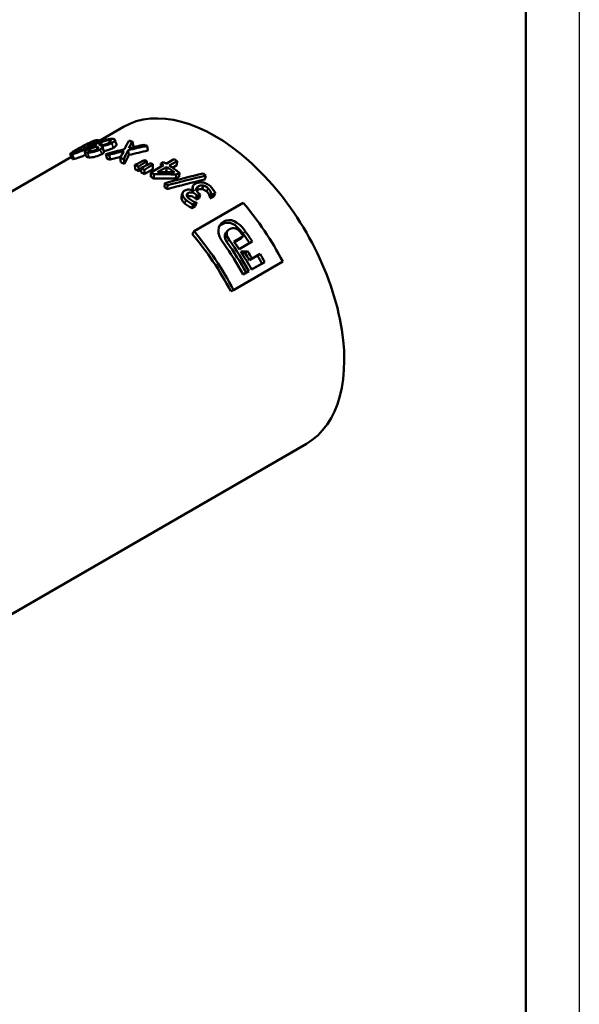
# Model space of a CAD drawing. Header units: millimetres. Extents: x -134 to 755, y -69 to 356.
# Tile 5 of 12: x 158 to 210, y 62 to 154. Entities that reach past the tile are written whole.
import ezdxf

# ---------------------------------------------------------------- set-up
doc = ezdxf.new("R2010")
doc.units = ezdxf.units.MM
for name, color, linetype, lineweight in [('Видимые тонкие (ГОСТ)', 7, 'Continuous', 35), ('Видимый контур (ГОСТ)', 7, 'Continuous', 50), ('Кромка (ГОСТ)', 7, 'Continuous', 50)]:
    doc.layers.add(name, color=color, linetype=linetype, lineweight=lineweight)

# ---------------------------------------------------------------- blocks, each defined once
blk = doc.blocks.new('Рамки ГОСТ_ граница 297x210')
at = {"layer": 'Кромка (ГОСТ)', "lineweight": 25}
blk.add_line((210, 297), (210, 0), dxfattribs=at)
at = {"layer": 'Кромка (ГОСТ)'}
blk.add_line((205, 5), (205, 292), dxfattribs=at)

msp = doc.modelspace()

# ---------------------------------------------------------------- linework, layer by layer
at = {"layer": 'Видимые тонкие (ГОСТ)'}
for p, q in [((164.211, 142.482), (164.128, 142.663)), ((164.662, 142.767), (164.623, 142.855)), ((165.409, 142.505), (165.311, 142.77)), ((166.148, 142.83), (166.085, 143.013)), ((166.453, 142.282), (166.314, 142.737)), ((166.743, 142.559), (166.599, 143.015)), ((162.846, 141.834), (162.814, 141.904)), ((163.492, 142.083), (163.407, 142.267)), ((164.208, 141.38), (164.05, 141.836)), ((164.336, 141.962), (164.268, 142.148)), ((164.392, 142.31), (164.34, 142.442)), ((165.364, 141.684), (165.224, 142.14)), ((162.817, 141.245), (162.618, 141.698)), ((173.354, 137.733), (173.443, 138.055)), ((174.299, 138.322), (174.391, 138.663)), ((175.183, 138.196), (175.287, 138.525)), ((173.138, 137.088), (173.241, 137.419)), ((174.131, 137.538), (174.237, 137.867)), ((176.595, 135.13), (176.768, 135.386)), ((178.56, 134.29), (178.764, 134.505)), ((177.067, 133.463), (177.271, 133.68))]:
    msp.add_line(p, q, dxfattribs=at)
at = {"layer": 'Видимый контур (ГОСТ)'}
for p, q in [((167.393, 144.238), (165.104, 142.917)), ((168.339, 142.421), (168.237, 142.87)), ((164.814, 142.441), (164.823, 142.446)), ((164.976, 142.174), (164.895, 142.403)), ((165.06, 142.267), (165.041, 142.325)), ((165.416, 142.438), (165.407, 142.433)), ((165.425, 142.41), (165.416, 142.438)), ((167.917, 141.622), (167.835, 142.067)), ((169.668, 142.02), (169.606, 142.458)), ((162.533, 141.433), (110.824, 111.578)), ((165.87, 141.244), (165.76, 141.695)), ((166.165, 141.181), (166.063, 141.63)), ((167.17, 140.897), (167.097, 141.338)), ((167.492, 140.783), (167.429, 141.221)), ((169.596, 140.679), (169.576, 141.039)), ((170.885, 140.512), (170.886, 140.822)), ((170.886, 140.822), (171.118, 140.956)), ((171.383, 140.799), (172.123, 141.227)), ((172.409, 141.05), (171.668, 140.622)), ((172.392, 140.652), (172.409, 141.05)), ((168.509, 140.258), (168.478, 140.682)), ((168.824, 140.103), (168.803, 140.522)), ((169.053, 139.984), (169.038, 140.401)), ((169.369, 139.812), (169.363, 140.224)), ((169.959, 139.58), (169.968, 139.983)), ((169.968, 139.983), (171.15, 140.665)), ((170.144, 140.331), (170.137, 140.744)), ((170.594, 140.002), (171.436, 140.488)), ((171.419, 140.09), (171.269, 140.004)), ((171.419, 140.09), (171.436, 140.488)), ((172.392, 140.652), (171.985, 140.417)), ((172.644, 139.96), (172.34, 139.785)), ((172.599, 139.581), (172.644, 139.96)), ((170.224, 139.415), (170.241, 139.814)), ((171.225, 138.609), (171.274, 138.985)), ((172.295, 139.406), (172.34, 139.785)), ((172.599, 139.581), (172.295, 139.406)), ((175.014, 139.332), (175.094, 139.684)), ((171.47, 138.425), (171.526, 138.796)), ((173.806, 138.317), (173.871, 138.571)), ((173.999, 138.222), (174.02, 138.234)), ((174.749, 138.414), (174.844, 138.752)), ((175.962, 138.055), (175.656, 137.878)), ((175.841, 137.741), (175.962, 138.055)), ((172.823, 137.554), (172.914, 137.897)), ((174.229, 137.145), (173.923, 136.968)), ((173.995, 134.485), (178.591, 137.138)), ((174.11, 136.829), (174.229, 137.145)), ((174.223, 137.452), (174.331, 137.778)), ((174.462, 137.59), (174.223, 137.452)), ((174.571, 137.916), (174.331, 137.778)), ((174.462, 137.59), (174.571, 137.916)), ((175.516, 137.584), (175.636, 137.899)), ((175.535, 137.564), (175.656, 137.878)), ((175.841, 137.741), (175.535, 137.564)), ((173.805, 136.653), (173.923, 136.968)), ((174.11, 136.829), (173.805, 136.653)), ((173.833, 134.216), (173.995, 134.485)), ((177.725, 133.535), (178.598, 134.039)), ((178.389, 133.831), (177.769, 133.472)), ((179.441, 133.52), (178.216, 132.813)), ((178.389, 133.831), (178.598, 134.039)), ((178.768, 132.438), (179, 132.612)), ((182.287, 131.648), (177.691, 128.994)), ((179.921, 132.213), (179.172, 131.781)), ((179.172, 131.781), (179.416, 131.936)), ((180.603, 131.608), (179.378, 130.9)), ((179.416, 131.936), (180.164, 132.368)), ((179.921, 132.213), (180.164, 132.368)), ((180.347, 131.474), (180.603, 131.608)), ((179.128, 130.756), (178.595, 130.448)), ((178.872, 130.623), (179.128, 130.756)), ((179.372, 130.911), (180.347, 131.474)), ((178.589, 130.459), (178.872, 130.623)), ((177.424, 128.881), (177.691, 128.994)), ((184.493, 114.62), (127.924, 81.96))]:
    msp.add_line(p, q, dxfattribs=at)
for centre, major_axis, start_param, end_param in [((175.943, 129.429), (8.55, -14.809), 0, 3.141593), ((171.809, 127.043), (8.8, -15.242), 2.647287, 2.674443), ((171.809, 127.043), (8.8, -15.242), 2.534186, 2.559753), ((169.654, 125.798), (-8.8, 15.242), 5.790469, 5.816035), ((169.654, 125.798), (-8.55, 14.809), 5.790469, 5.816035), ((169.654, 125.798), (-8.8, 15.242), 5.677512, 5.704668), ((169.654, 125.798), (-8.55, 14.809), 5.677512, 5.704668), ((170.396, 126.227), (8.8, -15.242), 2.422097, 2.437841), ((170.396, 126.227), (8.8, -15.242), 2.37703, 2.392774), ((170.836, 126.481), (-8.8, 15.242), 5.472544, 5.493778), ((171.068, 126.615), (8.8, -15.242), 2.330952, 2.352185), ((171.809, 127.043), (8.8, -15.242), 2.307985, 2.330952), ((169.558, 125.743), (-8.8, 15.242), 5.558489, 5.584634), ((169.558, 125.743), (-8.55, 14.809), 5.558489, 5.584634), ((169.558, 125.743), (-8.8, 15.242), 5.513422, 5.539567), ((169.558, 125.743), (-8.55, 14.809), 5.513422, 5.539567), ((169.654, 125.798), (-8.8, 15.242), 5.450589, 5.472544), ((170.836, 126.481), (-8.55, 14.809), 5.438103, 5.449577), ((170.836, 126.481), (8.8, -15.242), 2.24804, 2.307985), ((171.068, 126.615), (8.8, -15.242), 2.229262, 2.307985), ((172.277, 127.313), (8.8, -15.242), 2.127861, 2.148084), ((169.654, 125.798), (-8.55, 14.809), 5.450589, 5.472544), ((169.558, 125.743), (-8.8, 15.242), 5.338932, 5.359444), ((169.558, 125.743), (-8.55, 14.809), 5.338932, 5.359444), ((170.52, 126.298), (-8.55, 14.809), 5.186542, 5.194487), ((170.047, 126.025), (8.8, -15.242), 2.013461, 2.014905), ((170.52, 126.298), (-8.8, 15.242), 5.186542, 5.194487), ((170.759, 126.436), (8.8, -15.242), 2.04495, 2.055061), ((171.416, 126.816), (-8.55, 14.809), 5.150142, 5.151875), ((171.416, 126.816), (-8.8, 15.242), 5.150142, 5.151875), ((172.884, 127.663), (8.8, -15.242), 1.499673, 1.87979), ((168.288, 125.01), (-8.8, 15.242), 4.641265, 5.021382), ((171.584, 126.913), (8.8, -15.242), 1.672881, 1.741269), ((168.288, 125.01), (-8.55, 14.809), 4.641265, 5.021382), ((170.109, 126.061), (-8.55, 14.809), 4.687179, 4.884666), ((170.109, 126.061), (8.8, -15.242), 1.545586, 1.743073), ((170.359, 126.205), (-8.8, 15.242), 4.814473, 4.864354), ((171.232, 126.709), (-8.8, 15.242), 4.864354, 4.884666), ((171.584, 126.913), (-8.55, 14.809), 4.817469, 4.882862), ((169.576, 125.754), (-8.8, 15.242), 4.687179, 4.883913), ((170.359, 126.205), (-8.8, 15.242), 4.687179, 4.798958), ((170.836, 126.481), (8.8, -15.242), 1.595452, 1.640627), ((170.836, 126.481), (-8.55, 14.809), 4.737044, 4.78222), ((171.584, 126.913), (-8.55, 14.809), 4.687179, 4.737044), ((171.584, 126.913), (8.8, -15.242), 1.545586, 1.595452)]:
    msp.add_ellipse(centre, major_axis=major_axis, ratio=0.57735, start_param=start_param, end_param=end_param, dxfattribs=at)
for points, knots in [([(163.165, 142.198), (163.552, 142.421), (163.881, 142.6), (164.155, 142.731), (164.429, 142.861), (164.663, 142.952), (164.862, 142.994)], [0, 0, 0, 0, 1, 1, 1, 2, 2, 2, 2]), ([(163.407, 142.267), (163.555, 142.352), (163.688, 142.428), (163.808, 142.494), (163.927, 142.559), (164.033, 142.616), (164.128, 142.663)], [-2, -2, -2, -2, -1, -1, -1, 0, 0, 0, 0]), ([(164.668, 142.772), (164.615, 142.731), (164.542, 142.682), (164.449, 142.624), (164.356, 142.567), (164.234, 142.495), (164.082, 142.407)], [-2, -2, -2, -2, -1, -1, -1, 0, 0, 0, 0]), ([(164.128, 142.663), (164.228, 142.713), (164.319, 142.754), (164.4, 142.786), (164.481, 142.818), (164.556, 142.841), (164.623, 142.855)], [-2, -2, -2, -2, -1, -1, -1, 0, 0, 0, 0]), ([(164.862, 142.994), (165.065, 143.035), (165.125, 143.004), (165.037, 142.911), (164.95, 142.818), (164.718, 142.66), (164.34, 142.442)], [0, 0, 0, 0, 1, 1, 1, 2, 2, 2, 2]), ([(164.623, 142.855), (164.694, 142.87), (164.733, 142.869), (164.737, 142.854), (164.742, 142.839), (164.719, 142.812), (164.668, 142.772)], [-2, -2, -2, -2, -1, -1, -1, 0, 0, 0, 0]), ([(164.823, 142.446), (164.767, 142.476), (164.752, 142.511), (164.778, 142.555), (164.804, 142.599), (164.884, 142.659), (165.016, 142.736)], [0, 0, 0, 0, 1, 1, 1, 2, 2, 2, 2]), ([(165.016, 142.736), (165.2, 142.842), (165.414, 142.937), (165.659, 143.016), (165.905, 143.095), (166.118, 143.138), (166.303, 143.137)], [0, 0, 0, 0, 1, 1, 1, 2, 2, 2, 2]), ([(165.171, 142.563), (165.134, 142.593), (165.127, 142.621), (165.147, 142.65), (165.168, 142.679), (165.223, 142.719), (165.311, 142.77)], [-2, -2, -2, -2, -1, -1, -1, 0, 0, 0, 0]), ([(165.311, 142.77), (165.437, 142.842), (165.569, 142.902), (165.709, 142.946), (165.848, 142.99), (165.973, 143.013), (166.085, 143.013)], [-2, -2, -2, -2, -1, -1, -1, 0, 0, 0, 0]), ([(166.019, 142.743), (165.92, 142.686), (165.811, 142.636), (165.694, 142.593), (165.576, 142.549), (165.454, 142.514), (165.328, 142.485)], [-2, -2, -2, -2, -1, -1, -1, 0, 0, 0, 0]), ([(166.314, 142.737), (166.198, 142.67), (166.061, 142.611), (165.904, 142.559), (165.748, 142.506), (165.585, 142.467), (165.416, 142.438)], [0, 0, 0, 0, 1, 1, 1, 2, 2, 2, 2]), ([(166.085, 143.013), (166.194, 143.013), (166.243, 142.986), (166.232, 142.935), (166.22, 142.883), (166.149, 142.819), (166.019, 142.743)], [-2, -2, -2, -2, -1, -1, -1, 0, 0, 0, 0]), ([(166.303, 143.137), (166.402, 143.137), (166.476, 143.126), (166.526, 143.104), (166.576, 143.083), (166.6, 143.053), (166.599, 143.015)], [0, 0, 0, 0, 1, 1, 1, 2, 2, 2, 2]), ([(166.599, 143.015), (166.598, 142.978), (166.572, 142.935), (166.523, 142.887), (166.473, 142.839), (166.404, 142.789), (166.314, 142.737)], [0, 0, 0, 0, 1, 1, 1, 2, 2, 2, 2]), ([(162.618, 141.698), (162.417, 141.656), (162.366, 141.671), (162.46, 141.752), (162.555, 141.834), (162.79, 141.982), (163.165, 142.198)], [0, 0, 0, 0, 1, 1, 1, 2, 2, 2, 2]), ([(164.34, 142.442), (163.951, 142.217), (163.616, 142.048), (163.338, 141.931), (163.06, 141.813), (162.818, 141.739), (162.618, 141.698)], [0, 0, 0, 0, 1, 1, 1, 2, 2, 2, 2]), ([(162.857, 141.836), (162.789, 141.822), (162.753, 141.82), (162.748, 141.832), (162.743, 141.844), (162.765, 141.868), (162.814, 141.904)], [-2, -2, -2, -2, -1, -1, -1, 0, 0, 0, 0]), ([(162.814, 141.904), (162.863, 141.94), (162.937, 141.988), (163.036, 142.049), (163.136, 142.109), (163.259, 142.182), (163.407, 142.267)], [-2, -2, -2, -2, -1, -1, -1, 0, 0, 0, 0]), ([(163.36, 142.018), (163.259, 141.97), (163.166, 141.931), (163.084, 141.901), (163.001, 141.872), (162.926, 141.85), (162.857, 141.836)], [-2, -2, -2, -2, -1, -1, -1, 0, 0, 0, 0]), ([(164.082, 142.407), (163.941, 142.326), (163.811, 142.252), (163.69, 142.186), (163.569, 142.121), (163.459, 142.064), (163.36, 142.018)], [-2, -2, -2, -2, -1, -1, -1, 0, 0, 0, 0]), ([(164.05, 141.836), (163.87, 141.837), (163.779, 141.86), (163.774, 141.914), (163.77, 141.967), (163.849, 142.038), (164.01, 142.131)], [0, 0, 0, 0, 1, 1, 1, 2, 2, 2, 2]), ([(164.01, 142.131), (164.106, 142.187), (164.227, 142.244), (164.372, 142.302), (164.517, 142.36), (164.664, 142.407), (164.814, 142.441)], [0, 0, 0, 0, 1, 1, 1, 2, 2, 2, 2]), ([(165.224, 142.14), (165.062, 142.047), (164.869, 141.974), (164.646, 141.918), (164.423, 141.862), (164.224, 141.836), (164.05, 141.836)], [0, 0, 0, 0, 1, 1, 1, 2, 2, 2, 2]), ([(164.265, 141.959), (164.158, 141.96), (164.109, 141.976), (164.114, 142.012), (164.12, 142.047), (164.171, 142.092), (164.268, 142.148)], [-2, -2, -2, -2, -1, -1, -1, 0, 0, 0, 0]), ([(164.918, 142.137), (164.819, 142.08), (164.709, 142.037), (164.59, 142.005), (164.47, 141.974), (164.361, 141.959), (164.265, 141.959)], [-2, -2, -2, -2, -1, -1, -1, 0, 0, 0, 0]), ([(164.268, 142.148), (164.355, 142.199), (164.447, 142.244), (164.542, 142.285), (164.637, 142.325), (164.754, 142.365), (164.895, 142.403)], [-2, -2, -2, -2, -1, -1, -1, 0, 0, 0, 0]), ([(164.895, 142.403), (164.925, 142.394), (164.954, 142.382), (164.982, 142.365), (165.01, 142.349), (165.03, 142.335), (165.041, 142.325)], [-2, -2, -2, -2, -1, -1, -1, 0, 0, 0, 0]), ([(165.041, 142.325), (165.065, 142.301), (165.068, 142.274), (165.051, 142.244), (165.033, 142.214), (164.989, 142.178), (164.918, 142.137)], [-2, -2, -2, -2, -1, -1, -1, 0, 0, 0, 0]), ([(165.328, 142.485), (165.292, 142.503), (165.26, 142.517), (165.231, 142.53), (165.202, 142.542), (165.183, 142.553), (165.171, 142.563)], [-2, -2, -2, -2, -1, -1, -1, 0, 0, 0, 0]), ([(165.407, 142.433), (165.444, 142.393), (165.45, 142.349), (165.425, 142.304), (165.4, 142.258), (165.333, 142.203), (165.224, 142.14)], [0, 0, 0, 0, 1, 1, 1, 2, 2, 2, 2]), ([(165.581, 141.934), (165.589, 141.907), (165.585, 141.878), (165.568, 141.848), (165.542, 141.802), (165.474, 141.748), (165.364, 141.684)], [0.345632, 0.345632, 0.345632, 0.345632, 1, 1, 1, 2, 2, 2, 2]), ([(166.453, 142.282), (166.337, 142.214), (166.201, 142.155), (166.046, 142.103), (165.892, 142.05), (165.731, 142.011), (165.565, 141.982)], [0, 0, 0, 0, 1, 1, 1, 1.998287, 1.998287, 1.998287, 1.998287]), ([(166.743, 142.559), (166.74, 142.522), (166.714, 142.479), (166.663, 142.431), (166.613, 142.383), (166.543, 142.333), (166.453, 142.282)], [0, 0, 0, 0, 1, 1, 1, 2, 2, 2, 2]), ([(163.875, 141.638), (163.749, 141.576), (163.632, 141.522), (163.524, 141.476), (163.249, 141.359), (163.011, 141.286), (162.817, 141.245)], [0.607545, 0.607545, 0.607545, 0.607545, 1, 1, 1, 2, 2, 2, 2]), ([(165.364, 141.684), (165.202, 141.591), (165.011, 141.518), (164.791, 141.462), (164.572, 141.405), (164.376, 141.38), (164.208, 141.38)], [0, 0, 0, 0, 1, 1, 1, 2, 2, 2, 2]), ([(174.12, 138.931), (174.216, 138.987), (174.322, 139.024), (174.437, 139.043), (174.553, 139.062), (174.672, 139.063), (174.795, 139.046)], [0, 0, 0, 0, 1, 1, 1, 2, 2, 2, 2]), ([(174.795, 139.046), (174.923, 139.029), (175.048, 138.991), (175.17, 138.931), (175.292, 138.871), (175.409, 138.789), (175.52, 138.685)], [0, 0, 0, 0, 1, 1, 1, 2, 2, 2, 2]), ([(172.914, 137.897), (172.897, 137.978), (172.905, 138.052), (172.938, 138.118), (172.971, 138.184), (173.032, 138.243), (173.121, 138.294)], [0, 0, 0, 0, 1, 1, 1, 2, 2, 2, 2]), ([(173.121, 138.294), (173.239, 138.363), (173.383, 138.389), (173.55, 138.373), (173.717, 138.357), (173.867, 138.307), (173.999, 138.222)], [0, 0, 0, 0, 1, 1, 1, 2, 2, 2, 2]), ([(173.443, 138.055), (173.388, 138.023), (173.351, 137.987), (173.333, 137.945), (173.315, 137.904), (173.311, 137.862), (173.321, 137.818)], [0, 0, 0, 0, 1, 1, 1, 2, 2, 2, 2]), ([(174.237, 137.867), (174.11, 137.986), (173.975, 138.063), (173.833, 138.101), (173.69, 138.138), (173.56, 138.122), (173.443, 138.055)], [0, 0, 0, 0, 1, 1, 1, 2, 2, 2, 2]), ([(173.871, 138.571), (173.868, 138.633), (173.885, 138.695), (173.922, 138.757), (173.96, 138.819), (174.025, 138.877), (174.12, 138.931)], [0, 0, 0, 0, 1, 1, 1, 2, 2, 2, 2]), ([(174.02, 138.234), (173.984, 138.28), (173.951, 138.333), (173.92, 138.39), (173.89, 138.448), (173.874, 138.509), (173.871, 138.571)], [0, 0, 0, 0, 1, 1, 1, 2, 2, 2, 2]), ([(174.391, 138.663), (174.313, 138.618), (174.26, 138.571), (174.232, 138.522), (174.204, 138.472), (174.196, 138.421), (174.207, 138.368)], [0, 0, 0, 0, 1, 1, 1, 2, 2, 2, 2]), ([(174.207, 138.368), (174.218, 138.315), (174.246, 138.26), (174.289, 138.204), (174.333, 138.147), (174.386, 138.089), (174.451, 138.029)], [0, 0, 0, 0, 1, 1, 1, 2, 2, 2, 2]), ([(174.749, 138.414), (174.669, 138.422), (174.593, 138.42), (174.522, 138.408), (174.452, 138.396), (174.377, 138.367), (174.299, 138.322)], [0, 0, 0, 0, 1, 1, 1, 2, 2, 2, 2]), ([(174.844, 138.752), (174.763, 138.761), (174.687, 138.76), (174.615, 138.748), (174.544, 138.737), (174.469, 138.708), (174.391, 138.663)], [0, 0, 0, 0, 1, 1, 1, 2, 2, 2, 2]), ([(175.183, 138.196), (175.126, 138.249), (175.06, 138.296), (174.984, 138.337), (174.909, 138.379), (174.83, 138.404), (174.749, 138.414)], [0, 0, 0, 0, 1, 1, 1, 2, 2, 2, 2]), ([(175.287, 138.525), (175.229, 138.58), (175.161, 138.629), (175.084, 138.672), (175.007, 138.714), (174.927, 138.741), (174.844, 138.752)], [0, 0, 0, 0, 1, 1, 1, 2, 2, 2, 2]), ([(175.516, 137.584), (175.503, 137.666), (175.469, 137.766), (175.412, 137.884), (175.356, 138.001), (175.279, 138.105), (175.183, 138.196)], [0, 0, 0, 0, 1, 1, 1, 2, 2, 2, 2]), ([(175.636, 137.899), (175.621, 137.982), (175.585, 138.085), (175.525, 138.205), (175.466, 138.325), (175.387, 138.432), (175.287, 138.525)], [0, 0, 0, 0, 1, 1, 1, 2, 2, 2, 2]), ([(175.52, 138.685), (175.626, 138.586), (175.718, 138.479), (175.795, 138.364), (175.872, 138.249), (175.928, 138.145), (175.962, 138.055)], [0, 0, 0, 0, 1, 1, 1, 2, 2, 2, 2]), ([(173.138, 137.088), (173.044, 137.175), (172.972, 137.256), (172.922, 137.33), (172.872, 137.405), (172.839, 137.48), (172.823, 137.554)], [0, 0, 0, 0, 1, 1, 1, 2, 2, 2, 2]), ([(173.241, 137.419), (173.145, 137.509), (173.07, 137.591), (173.018, 137.668), (172.966, 137.744), (172.931, 137.821), (172.914, 137.897)], [0, 0, 0, 0, 1, 1, 1, 2, 2, 2, 2]), ([(173.923, 136.968), (173.829, 137.009), (173.715, 137.073), (173.583, 137.158), (173.45, 137.244), (173.336, 137.331), (173.241, 137.419)], [0, 0, 0, 0, 1, 1, 1, 2, 2, 2, 2]), ([(173.321, 137.818), (173.332, 137.772), (173.355, 137.726), (173.389, 137.68), (173.422, 137.634), (173.464, 137.588), (173.513, 137.542)], [0, 0, 0, 0, 1, 1, 1, 2, 2, 2, 2]), ([(174.131, 137.538), (174.008, 137.654), (173.876, 137.729), (173.736, 137.764), (173.601, 137.798), (173.476, 137.784), (173.361, 137.721)], [0, 0, 0, 0, 1, 1, 1, 1.966153, 1.966153, 1.966153, 1.966153]), ([(173.513, 137.542), (173.565, 137.494), (173.622, 137.45), (173.686, 137.409), (173.75, 137.368), (173.816, 137.33), (173.884, 137.294)], [0, 0, 0, 0, 1, 1, 1, 2, 2, 2, 2]), ([(173.884, 137.294), (173.95, 137.262), (174.009, 137.235), (174.064, 137.215), (174.118, 137.194), (174.167, 137.177), (174.212, 137.162)], [0, 0, 0, 0, 1, 1, 1, 2, 2, 2, 2]), ([(173.805, 136.653), (173.712, 136.692), (173.601, 136.753), (173.471, 136.836), (173.341, 136.918), (173.23, 137.002), (173.138, 137.088)], [0, 0, 0, 0, 1, 1, 1, 2, 2, 2, 2])]:
    msp.add_open_spline(points, degree=3, knots=knots, dxfattribs=at)
for points in [[(165.074, 142.988), (165.099, 142.928), (165.124, 142.868), (165.149, 142.808)], [(166.595, 143.041), (166.644, 142.89), (166.692, 142.739), (166.74, 142.588)], [(167.486, 142.154), (167.627, 142.424), (167.77, 142.686), (167.915, 142.94)], [(168.237, 142.87), (168.123, 142.665), (168.01, 142.455), (167.898, 142.24)], [(163.947, 141.443), (163.89, 141.596), (163.834, 141.749), (163.777, 141.902)], [(164.792, 142.436), (164.784, 142.456), (164.777, 142.477), (164.769, 142.497)], [(165.436, 142.386), (165.484, 142.235), (165.532, 142.085), (165.581, 141.934)], [(165.76, 141.695), (166.333, 141.856), (166.909, 142.009), (167.486, 142.154)], [(167.426, 141.984), (166.971, 141.871), (166.516, 141.753), (166.063, 141.63)], [(166.74, 142.588), (166.743, 142.579), (166.744, 142.569), (166.743, 142.559)], [(167.097, 141.338), (167.206, 141.558), (167.316, 141.774), (167.426, 141.984)], [(167.835, 142.067), (167.698, 141.793), (167.563, 141.511), (167.429, 141.221)], [(169.606, 142.458), (169.014, 142.336), (168.424, 142.206), (167.835, 142.067)], [(167.898, 142.24), (168.362, 142.355), (168.827, 142.464), (169.293, 142.569)], [(169.668, 142.02), (169.083, 141.896), (168.499, 141.763), (167.917, 141.622)], [(168.339, 142.421), (168.322, 142.392), (168.306, 142.364), (168.289, 142.335)], [(162.624, 141.237), (162.554, 141.387), (162.485, 141.538), (162.416, 141.688)], [(162.817, 141.245), (162.697, 141.221), (162.633, 141.217), (162.624, 141.237)], [(164.208, 141.38), (164.049, 141.38), (163.963, 141.4), (163.947, 141.443)], [(167.151, 141.445), (166.822, 141.359), (166.493, 141.271), (166.165, 141.181)], [(167.917, 141.622), (167.774, 141.35), (167.633, 141.071), (167.492, 140.783)], [(168.478, 140.682), (168.779, 140.833), (169.08, 140.984), (169.381, 141.135)], [(169.576, 141.039), (169.319, 140.867), (169.061, 140.695), (168.803, 140.522)], [(169.038, 140.401), (169.339, 140.551), (169.64, 140.7), (169.941, 140.85)], [(169.043, 140.248), (168.97, 140.2), (168.897, 140.151), (168.824, 140.103)], [(170.137, 140.744), (169.879, 140.57), (169.621, 140.397), (169.363, 140.224)], [(170.144, 140.331), (169.886, 140.158), (169.627, 139.985), (169.369, 139.812)], [(172.18, 139.992), (171.652, 140.003), (171.123, 140.007), (170.594, 140.002)], [(171.274, 138.985), (172.467, 139.297), (173.659, 139.598), (174.848, 139.889)], [(172.295, 139.406), (171.606, 139.423), (170.915, 139.426), (170.224, 139.415)], [(172.34, 139.785), (171.642, 139.809), (170.942, 139.819), (170.241, 139.814)], [(175.014, 139.332), (173.835, 139.04), (172.653, 138.737), (171.47, 138.425)], [(175.094, 139.684), (173.907, 139.398), (172.717, 139.102), (171.526, 138.796)], [(172.826, 137.705), (172.855, 137.822), (172.885, 137.939), (172.915, 138.056)], [(173.796, 138.321), (173.824, 138.433), (173.852, 138.545), (173.88, 138.657)], [(174.299, 138.322), (174.277, 138.309), (174.256, 138.296), (174.238, 138.283)], [(172.823, 137.554), (172.813, 137.608), (172.814, 137.658), (172.826, 137.705)], [(176.745, 133.361), (176.092, 134.271), (176.129, 135.017), (176.768, 135.386)], [(178.56, 134.29), (177.92, 135.181), (177.228, 135.496), (176.595, 135.13)], [(176.768, 135.386), (177.402, 135.752), (178.105, 135.423), (178.764, 134.505)], [(176.595, 135.13), (176.501, 135.076), (176.419, 135.014), (176.351, 134.944)], [(176.961, 134.319), (177.025, 134.399), (177.089, 134.479), (177.153, 134.558)], [(177.318, 134.696), (176.967, 134.493), (176.967, 134.101), (177.271, 133.68)], [(178.393, 134.328), (178.09, 134.75), (177.678, 134.904), (177.318, 134.696)], [(177.067, 133.463), (176.831, 133.792), (176.787, 134.104), (176.961, 134.319)], [(178.365, 132.585), (178.577, 132.594), (178.789, 132.604), (179, 132.612)], [(178.768, 132.438), (178.669, 132.433), (178.569, 132.427), (178.469, 132.422)]]:
    msp.add_open_spline(points, degree=3, dxfattribs=at)

# ---------------------------------------------------------------- block references
msp.add_blockref('Рамки ГОСТ_ граница 297x210', (0, 0))

doc.saveas('drawing.dxf')
